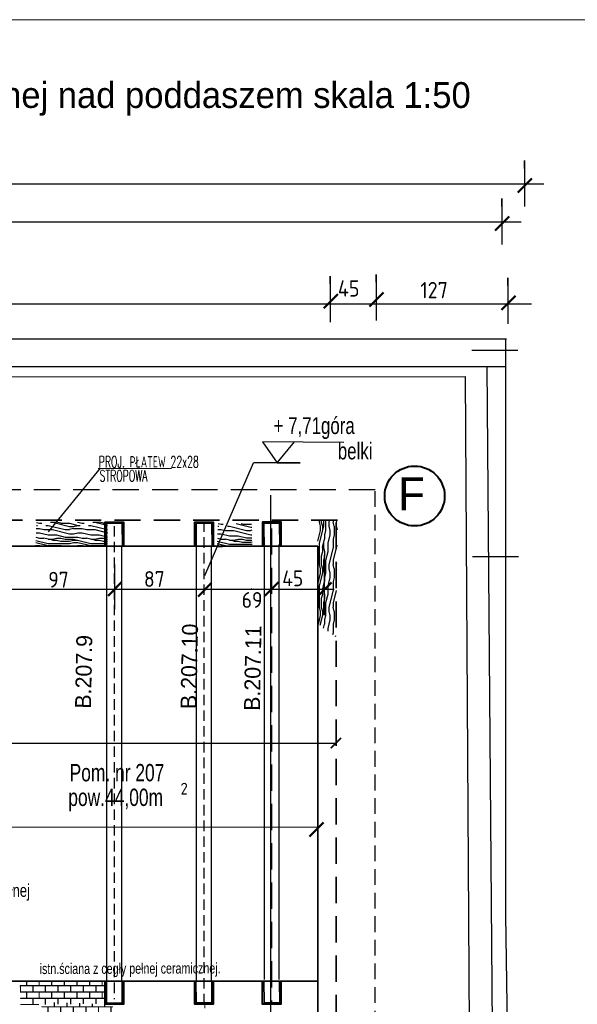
# Model space of a CAD drawing. Header units: millimetres. Extents: x 5545 to 136433, y -146986 to -36607.
# Tile 120 of 159: x 37748 to 38287, y -50291 to -49338. Entities that reach past the tile are written whole.
import ezdxf

# ---------------------------------------------------------------- set-up
doc = ezdxf.new("R2010")
doc.units = ezdxf.units.MM
doc.header["$LTSCALE"] = 8
doc.linetypes.add('VERDECKT', pattern=[9.525, 6.35, -3.175])
for name, color, linetype in [('3 OKNA I DRZWI', 4, 'Continuous'), ('Arc_opisy', 18, 'Continuous'), ('AREA', 250, 'Continuous'), ('WYMIARY', 9, 'Continuous')]:
    doc.layers.add(name, color=color, linetype=linetype)
doc.layers.add('cegły_Nr_Pióra__61', color=7, linetype='Continuous', lineweight=20, true_color=0x6a6a6a)
for name, color, linetype, lineweight in [('cienk.', 161, 'Continuous', 15), ('GRUBA', 74, 'Continuous', 50), ('Standard', 7, 'Continuous', 25)]:
    doc.layers.add(name, color=color, linetype=linetype, lineweight=lineweight)
doc.styles.add('BIKTG', font='BIKROMSW.SHX')
doc.styles.add('c20', font='simplex.shx', dxfattribs={"width": 0.7})
doc.styles.add('ISOCP', font='ISOCP.SHX')
doc.styles.add('TXT100', font='bikroms.shx', dxfattribs={"width": 0.75, "height": 20})
doc.styles.add('TXT50', font='bikroms.shx', dxfattribs={"width": 0.75, "height": 10})
doc.dimstyles.new('Kopia c20_50.1', dxfattribs={"dimscale": 0.5, "dimtxt": 30, "dimasz": 20, "dimexe": 1.25, "dimexo": 0.625, "dimgap": 6, "dimtad": 1, "dimdec": 1, "dimrnd": 0.5, "dimtxsty": 'c20', "dimblk": 'ARCHTICK', "dimcen": 0, "dimse1": 1, "dimse2": 1, "dimclrt": 256, "dimadec": 0, "dimazin": 0, "dimtfac": 1, "dimtdec": 1, "dimtix": 1, "dimtmove": 1, "dimatfit": 3, "dimldrblk": 'ARCHTICK', "dimfxl": 1, "dimtfill": 1, "dimtfillclr": 2, "dimarcsym": 0})

# ---------------------------------------------------------------- blocks, each defined once
blk = doc.blocks.new('G$C3F39E6CC')
at = {"color": 28, "linetype": 'ByBlock', "lineweight": 50}
blk.add_line((2888.28, 26.22), (2875.15, 13.09), dxfattribs=at)
at = {"layer": 'Standard', "color": 5, "lineweight": 25, "ltscale": 2}
blk.add_line((2881.34, 35.75), (2881.34, 43.22), dxfattribs=at)
at = {"layer": 'Standard', "color": 28, "lineweight": 25, "ltscale": 2}
for p, q in [((2881.34, 43.22), (2881.34, 0)), ((2.68, 21.34), (2899.57, 21.34))]:
    blk.add_line(p, q, dxfattribs=at)
blk = doc.blocks.new('_ArchTick')
at = {"color": 0, "linetype": 'ByBlock', "const_width": 0.15}
blk.add_lwpolyline([(-0.5, -0.5), (0.5, 0.5)], dxfattribs=at)
blk = doc.blocks.new('*D19728')
at = {"layer": 'Arc_opisy', "color": 0, "linetype": 'ByBlock', "lineweight": -2, "ltscale": 0.2}
blk.add_line((35430.63, -50037.89), (38053.78, -50037.89), dxfattribs=at)
at = {"layer": 'Defpoints', "color": 0}
for p in [(35430.63, -49822.75), (38053.78, -49822.53), (38053.78, -50037.89)]:
    blk.add_point(p, dxfattribs=at)
at = {"layer": 'Arc_opisy', "color": 0, "linetype": 'ByBlock', "lineweight": -2, "xscale": 10, "yscale": 10, "zscale": 10, "rotation": 180}
blk.add_blockref('_ArchTick', (35430.63, -50037.89), dxfattribs=at)
at = {"layer": 'Arc_opisy', "color": 0, "linetype": 'ByBlock', "lineweight": -2, "xscale": 10, "yscale": 10, "zscale": 10}
blk.add_blockref('_ArchTick', (38053.78, -50037.89), dxfattribs=at)
at = {"layer": 'Arc_opisy', "lineweight": 25, "ltscale": 0.1, "insert": (36706.13, -50025.61), "char_height": 15, "attachment_point": 5, "style": 'c20', "bg_fill": 3, "box_fill_scale": 1.1, "bg_fill_color": 256, "bg_fill_true_color": 13158600, "bg_fill_transparency": 0}
blk.add_mtext('2623', dxfattribs=at)
blk = doc.blocks.new('G$C8C1C8AAF')
at = {"layer": 'Arc_opisy', "color": 170, "lineweight": 20, "ltscale": 0.5}
blk.add_line((0, 2926.26), (4156.38, 2926.26), dxfattribs=at)
blk = doc.blocks.new('G$C1C2C7789')
at = {"layer": 'Arc_opisy', "lineweight": 25, "ltscale": 0.1}
blk.add_blockref('G$C8C1C8AAF', (0, 0), dxfattribs=at)
blk = doc.blocks.new('G$CFA82744B')
at = {"layer": 'Arc_opisy', "color": 1, "lineweight": 25, "ltscale": 0.1}
blk.add_blockref('G$C1C2C7789', (0, 0), dxfattribs=at)

msp = doc.modelspace()

# ---------------------------------------------------------------- hatches: boundary and pattern name
at = {"layer": 'Standard', "lineweight": 20, "ltscale": 0.5}
h = msp.add_hatch(dxfattribs=at)
h.set_pattern_fill('AR-B816C', color=250, scale=0.03, style=0)
h.set_pattern_definition([(0, (581.0556, 0.6685), (6.096, 6.096), [11.90625, -0.28575]), (0, (574.9596, 0.954), (6.096, 6.096), [11.90625, -0.28575]), (90, (581.0556, 0.6685), (-6.096, 6.096), [-6.38175, 5.81025]), (90, (580.77, 0.6685), (-6.096, 6.096), [-6.38175, 5.81025])])
h.paths.add_polyline_path([(37829.931, -50290.211), (37830.911, -50269.024), (37747.986, -50269.262), (37748.514, -50291.273)])
h = msp.add_hatch(dxfattribs=at)
h.set_pattern_fill('AR-B816C', color=250, scale=0.03, style=0)
h.set_pattern_definition([(0, (583.617, -19.696), (6.096, 6.096), [11.90625, -0.28575]), (0, (577.521, -19.41), (6.096, 6.096), [11.90625, -0.28575]), (90, (583.617, -19.696), (-6.096, 6.096), [-6.38175, 5.81025]), (90, (583.331, -19.696), (-6.096, 6.096), [-6.38175, 5.81025])])
h.paths.add_polyline_path([(37838.26, -50318.899), (37837.579, -50290.752), (37769.628, -50288.865), (37766.649, -50318.152)])

# ---------------------------------------------------------------- linework, layer by layer
at = {"color": 250, "linetype": 'ByBlock', "lineweight": 50}
for p, q in [((38221.409, -49528.18), (38207.89, -49541.699)), ((38099.857, -49601.72), (38086.338, -49615.239)), ((38055.404, -49603.327), (38041.886, -49616.846)), ((38227.369, -49604.934), (38213.85, -49618.453))]:
    msp.add_line(p, q, dxfattribs=at)
at = {"color": 250, "linetype": 'ByBlock', "const_width": 2.065}
msp.add_lwpolyline([(38041.743, -50114.615), (38027.975, -50128.383)], dxfattribs=at)
at = {"layer": '3 OKNA I DRZWI', "color": 250, "lineweight": 25}
for p, q in [((38061.43, -49746.856), (37982.566, -49746.411)), ((37982.566, -49746.411), (37996.743, -49766.658)), ((37996.743, -49766.658), (38013.638, -49746.411))]:
    msp.add_line(p, q, dxfattribs=at)
at = {"layer": 'Arc_opisy', "color": 250, "lineweight": 20, "ltscale": 0.5}
msp.add_line((37823.508, -49772.171), (37894.702, -49772.171), dxfattribs=at)
at = {"layer": 'Arc_opisy', "color": 250, "lineweight": 25, "ltscale": 0.2}
for p, q in [((38019.096, -49766.561), (37974.048, -49766.561)), ((37996.778, -49766.561), (38019.096, -49766.561))]:
    msp.add_line(p, q, dxfattribs=at)
at = {"layer": 'Arc_opisy', "color": 250, "linetype": 'VERDECKT', "lineweight": 20, "ltscale": 0.5}
msp.add_line((37926.721, -50294.646), (37926.721, -50289.847), dxfattribs=at)
at = {"layer": 'Arc_opisy', "color": 250, "lineweight": 40, "ltscale": 0.5}
for points in [[(37848.16, -50268.569), (37848.16, -50290.763), (37830.461, -50290.763), (37830.461, -50268.569)], [(37934.826, -50268.569), (37934.826, -50290.616), (37917.127, -50290.616), (37917.127, -50268.569)], [(38000.491, -50268.569), (38000.491, -50290.66), (37982.792, -50290.66), (37982.792, -50268.569)]]:
    msp.add_lwpolyline(points, dxfattribs=at)
at = {"layer": 'Arc_opisy', "color": 250, "lineweight": 25, "ltscale": 0.5}
for points in [[(37846.577, -50268.569), (37846.624, -50289.474), (37832.121, -50289.568), (37831.856, -50268.569)], [(37933.244, -50268.569), (37933.291, -50289.328), (37918.787, -50289.421), (37918.524, -50268.569)], [(37998.909, -50268.569), (37998.955, -50289.372), (37984.452, -50289.465), (37984.188, -50268.569)]]:
    msp.add_lwpolyline(points, dxfattribs=at)
at = {"layer": 'AREA', "color": 250, "lineweight": 40}
msp.add_circle((38129.917, -49798.756), 29.014, dxfattribs=at)
at = {"layer": 'Standard', "color": 250, "lineweight": 25, "ltscale": 2}
for p, q in [((38214.262, -49518.361), (38214.262, -49510.662)), ((38214.262, -49510.662), (38214.262, -49555.182)), ((35249.243, -49533.198), (38233.041, -49533.198)), ((38048.258, -49593.508), (38048.258, -49585.809)), ((38048.258, -49585.809), (38048.258, -49630.329)), ((38092.71, -49591.901), (38092.71, -49584.202)), ((38092.71, -49584.202), (38092.71, -49628.722)), ((38220.222, -49595.115), (38220.222, -49587.416)), ((38220.222, -49587.416), (38220.222, -49631.935)), ((38242.836, -49612.976), (35257.787, -49612.976)), ((38185.205, -49657.504), (38229.724, -49657.504)), ((38185.74, -49857.272), (38230.26, -49857.272))]:
    msp.add_line(p, q, dxfattribs=at)
at = {"layer": 'Standard', "color": 250, "lineweight": 25}
for p, q in [((35279.674, -49646.465), (38218.701, -49646.465)), ((35279.674, -49646.465), (38218.701, -49646.465)), ((38217.995, -50205.688), (38217.995, -49646.423)), ((38217.995, -50205.688), (38217.995, -49646.423)), ((35306.791, -49673.382), (38217.995, -49673.382)), ((35306.791, -49673.382), (38217.995, -49673.382)), ((38199.663, -49673.382), (38212.674, -51224.063)), ((38183.199, -50348.528), (38179.159, -49683.202)), ((38183.199, -50348.528), (38179.159, -49683.202)), ((38235.908, -51253.463), (38218.03, -50204.519)), ((38235.908, -51253.463), (38218.03, -50204.519))]:
    msp.add_line(p, q, dxfattribs=at)
at = {"layer": 'Standard', "color": 250, "lineweight": 25, "ltscale": 0.5}
msp.add_line((36081.63, -49684.315), (38179.159, -49683.202), dxfattribs=at)
msp.add_line((36081.63, -49684.315), (38179.159, -49683.202), dxfattribs=at)
at = {"layer": 'Standard', "color": 250, "linetype": 'VERDECKT', "lineweight": 25, "ltscale": 0.5}
msp.add_line((38091.634, -49792.653), (35399.883, -49792.653), dxfattribs=at)
at = {"layer": 'Standard', "color": 250, "linetype": 'VERDECKT', "lineweight": 25, "ltscale": 0.3}
msp.add_line((38091.634, -51089.534), (38091.634, -49792.653), dxfattribs=at)
at = {"layer": 'Standard', "color": 250, "lineweight": 20}
msp.add_line((35435.709, -50119.237), (38036.988, -50119.237), dxfattribs=at)
at = {"layer": 'Standard', "color": 250, "lineweight": 35}
msp.add_line((38036.134, -50268.569), (37652.322, -50268.569), dxfattribs=at)
msp.add_line((38036.134, -50268.569), (37652.322, -50268.569), dxfattribs=at)

# ---------------------------------------------------------------- block references
at = {"layer": 'Arc_opisy', "color": 250, "linetype": 'ByBlock', "lineweight": 25, "ltscale": 0.2, "xscale": 1.03, "yscale": 1.03, "zscale": 1.03}
msp.add_blockref('G$C3F39E6CC', (35268.333, -49518.507), dxfattribs=at)

# ---------------------------------------------------------------- texts
at = {"layer": '3 OKNA I DRZWI', "color": 250, "lineweight": 25, "style": 'TXT100', "width": 0.75}
for s, p in [('+ 7,71góra', (37993.396, -49738.745)), ('belki', (38055.525, -49763.292))]:
    msp.add_text(s, height=16.2822, dxfattribs=at).set_placement(p)
at = {"layer": 'Arc_opisy', "color": 250, "style": 'c20', "width": 0.6}
for s, p in [('PROJ. PŁATEW 22x28', (37824.137, -49771.167)), ('STROPOWA', (37824.998, -49784.632))]:
    msp.add_text(s, height=11, dxfattribs=at).set_placement(p)
at = {"layer": 'cegły_Nr_Pióra__61', "color": 250, "lineweight": 25, "ltscale": 50, "attachment_point": 1, "rotation": 0.206287, "style": 'TXT50'}
for s, insert, char_height, width in [('{\\C0;\\P\\H1.25x;Proj. Przemurowanie w razie potrzeby do pięciu warstw cegieł  wszystkich ścian poprzecznych w rejonie oparcia belek stropowych na murze (tzw.gniazda) w celu stabilnego przeniesienia obciążeń na ściany. Przemurowanie wykonać z cegły pełnej ceramicznej na zaprawie historycznej. Całość wg.opisu w projekcie.\\P\\P}', (37286.93, -50117.654), 10, 504.60816), ('{\\C0;istn.ściana z cegły pełnej ceramicznej. \\P}', (37766.96, -50251.258), 10.3, 280.32086)]:
    msp.add_mtext(s, dxfattribs=dict(at, insert=insert, char_height=char_height, width=width))
at = {"layer": 'cienk.', "color": 250, "linetype": 'Continuous', "lineweight": 18}
msp.add_text('F', height=31.652, dxfattribs=at).set_placement((38113.964, -49812.477))
at = {"layer": 'GRUBA', "color": 250, "style": 'BIKTG'}
msp.add_text('Projekt wymiany stropu belkowego konstrukcji drewnianej nad poddaszem skala 1:50', height=25, dxfattribs=at).set_placement((36922.384, -49423.104))
at = {"layer": 'Standard', "color": 250, "linetype": 'Continuous', "lineweight": 25, "style": 'ISOCP'}
for s, p in [('45', (38055.596, -49605.718)), ('127', (38135.397, -49607.324))]:
    msp.add_text(s, height=15.759, dxfattribs=at).set_placement(p)
at = {"layer": 'Standard', "color": 250, "linetype": 'Continuous', "lineweight": 35, "style": 'TXT50', "width": 0.75}
for s, height, p in [('Pom. nr 207 ', 16.78429, (37795.965, -50074.955)), ('pow.44,00m', 16.7843, (37794.708, -50098.82))]:
    msp.add_text(s, height=height, dxfattribs=at).set_placement(p)
at = {"layer": 'Standard', "color": 250, "linetype": 'Continuous', "lineweight": 35, "style": 'ISOCP'}
msp.add_text('2', height=11.329, dxfattribs=at).set_placement((37903.366, -50087.719))

# ---------------------------------------------------------------- dimensions: what is measured, and where the dimension line sits
at = {"layer": 'Arc_opisy', "color": 250, "linetype": 'ByBlock', "lineweight": 25, "ltscale": 0.2}
dim = msp.add_linear_dim(base=(38053.776, -50037.891), p1=(35430.63, -49822.747), p2=(38053.776, -49822.526), dimstyle='Kopia c20_50.1', dxfattribs=at)
dim.commit()
dim.dimension.update_dxf_attribs({"geometry": '*D19728', "text_midpoint": (36706.131, -50036.107), "dimtype": 160})

# ---------------------------------------------------------------- next in the draw order: hatches: boundary and pattern name
at = {"layer": 'Arc_opisy', "lineweight": 25, "ltscale": 0.2}
h = msp.add_hatch(dxfattribs=at)
h.set_pattern_fill('panel', color=250, scale=41.2, style=0, pattern_type=2)
h.set_pattern_definition([(0, (-998.174, -1709.704), (0, 41.2), [8.24, -12.36, 4.12, -16.48]), (0, (-969.334, -1708.674), (0, 41.2), [8.24, -32.96]), (0, (-973.454, -1706.614), (0, 41.2), [4.12, -37.08]), (0, (-996.114, -1705.584), (0, 41.2), [2.06, -28.84, 2.06, -8.24]), (0, (-981.694, -1703.524), (0, 41.2), [8.24, -12.36, 2.06, -18.54]), (0, (-991.994, -1702.494), (0, 41.2), [6.18, -35.02]), (0, (-981.694, -1701.464), (0, 41.2), [12.36, -28.84]), (0, (-994.054, -1700.434), (0, 41.2), [8.24, -32.96]), (0, (-977.574, -1699.404), (0, 41.2), [20.6, -20.6]), (0, (-989.934, -1697.344), (0, 41.2), [4.12, -12.36, 8.24, -16.48]), (0, (-961.094, -1696.314), (0, 41.2), [8.24, -32.96]), (0, (-969.334, -1695.284), (0, 41.2), [4.12, -37.08]), (0, (-977.574, -1694.254), (0, 41.2), [4.12, -37.08]), (0, (-998.174, -1693.224), (0, 41.2), [8.24, -32.96]), (0, (-977.574, -1692.194), (0, 41.2), [8.24, -32.96]), (0, (-977.574, -1690.134), (0, 41.2), [8.24, -8.24, 8.24, -16.48]), (0, (-985.814, -1688.074), (0, 41.2), [4.12, -20.6, 8.24, -8.24]), (0, (-977.574, -1687.044), (0, 41.2), [12.36, -28.84]), (0, (-977.574, -1684.984), (0, 41.2), [8.24, -32.96]), (0, (-994.054, -1683.954), (0, 41.2), [12.36, -16.48, 4.12, -8.24]), (0, (-994.054, -1681.894), (0, 41.2), [20.6, -20.6]), (0, (-969.334, -1680.864), (0, 41.2), [4.12, -37.08]), (0, (-981.694, -1679.834), (0, 41.2), [8.24, -32.96]), (0, (-989.934, -1678.804), (0, 41.2), [4.12, -16.48, 4.12, -16.48]), (0, (-994.054, -1677.774), (0, 41.2), [4.12, -12.36, 8.24, -16.48]), (0, (-985.814, -1676.744), (0, 41.2), [4.12, -20.6, 4.12, -12.36]), (0, (-977.574, -1675.714), (0, 41.2), [12.36, -28.84]), (0, (-994.054, -1673.654), (0, 41.2), [8.24, -32.96]), (0, (-973.454, -1672.624), (0, 41.2), [4.12, -37.08]), (0, (-965.214, -1671.594), (0, 41.2), [4.12, -37.08]), (14.036243, (-969.334, -1706.614), (41.2, -2e-09), [4.2436, -165.628348]), (14.036243, (-965.214, -1697.344), (41.2, -2e-09), [4.2436, -165.628348]), (14.036243, (-969.334, -1672.624), (41.2, -2e-09), [4.2436, -165.628348]), (14.036243, (-981.694, -1688.074), (41.2, -2e-09), [4.2436, -165.628348]), (14.036243, (-973.454, -1681.894), (41.2, -2e-09), [4.2436, -165.628348]), (14.036243, (-969.334, -1684.984), (41.2, -2e-09), [4.2436, -165.628348]), (14.036243, (-989.934, -1677.774), (41.2, -2e-09), [4.2436, -165.628348]), (14.036243, (-973.454, -1679.834), (41.2, -2e-09), [4.2436, -165.628348]), (14.036243, (-965.214, -1695.284), (41.2, -2e-09), [8.4872, -161.384748]), (14.036243, (-969.334, -1692.194), (41.2, -2e-09), [8.4872, -161.384748]), (14.036243, (-969.334, -1690.134), (41.2, -2e-09), [8.4872, -161.384748]), (165.963757, (-981.694, -1703.524), (-41.2, -2e-09), [4.2436, -8.4872, 4.2436, -152.897548]), (165.963757, (-989.934, -1697.344), (-41.2, -2e-09), [4.2436, -165.628348]), (165.963757, (-989.934, -1678.804), (-41.2, -2e-09), [8.4872, -161.384748]), (194.036243, (-969.334, -1708.674), (-41.2, 2e-09), [4.2436, -165.628348]), (345.963757, (-961.094, -1708.674), (41.2, 2e-09), [4.2436, -165.628348]), (345.963757, (-973.454, -1694.254), (41.2, 2e-09), [4.2436, -165.628348]), (345.963757, (-965.214, -1687.044), (41.2, 2e-09), [4.2436, -165.628348]), (345.963757, (-981.694, -1683.954), (41.2, 2e-09), [4.2436, -165.628348]), (345.963757, (-985.814, -1678.804), (41.2, 2e-09), [4.2436, -165.628348]), (345.963757, (-981.694, -1676.744), (41.2, 2e-09), [4.2436, -165.628348]), (345.963757, (-981.694, -1683.954), (41.2, 2e-09), [4.2436, -165.628348]), (345.963757, (-969.334, -1677.774), (41.2, 2e-09), [16.9744, -152.897548]), (345.963757, (-994.054, -1705.584), (41.2, 2e-09), [16.9744, -152.897548]), (345.963757, (-989.934, -1702.494), (41.2, 2e-09), [16.9744, -152.897548]), (345.963757, (-985.814, -1700.434), (41.2, 2e-09), [4.2436, -8.4872, 8.4872, -148.653948]), (345.963757, (-985.814, -1697.344), (41.2, 2e-09), [8.4872, -8.4872, 8.4872, -144.410348]), (345.963757, (-989.934, -1693.224), (41.2, 2e-09), [16.9744, -152.897548]), (345.963757, (-994.054, -1690.134), (41.2, 2e-09), [16.9744, -152.897548]), (345.963757, (-994.054, -1688.074), (41.2, 2e-09), [16.9744, -152.897548]), (345.963757, (-965.214, -1675.714), (41.2, 2e-09), [4.2436, -165.628348]), (345.963768, (-961.094, -1671.594), (41.2, 7.9e-06), [8.4872, -161.384748]), (345.963768, (-985.814, -1673.654), (41.2, 7.9e-06), [8.4872, -161.384748]), (345.963758, (-989.934, -1709.704), (41.2, 7e-07), [16.9744, -152.897548]), (345.963758, (-965.214, -1680.864), (41.2, 7e-07), [12.7308, -157.141148]), (345.963758, (-961.094, -1683.954), (41.2, 7e-07), [25.4616, -144.410348])])
h.paths.add_polyline_path([(37763.96, -49824.105), (37763.01, -49847.204), (37832.688, -49847.188), (37832.548, -49823.912)])
h = msp.add_hatch(dxfattribs=at)
h.set_pattern_fill('panel', color=250, scale=41.2, style=0, pattern_type=2)
h.set_pattern_definition([(0, (-822.537, -1710.57), (0, 41.2), [8.24, -12.36, 4.12, -16.48]), (0, (-793.697, -1709.54), (0, 41.2), [8.24, -32.96]), (0, (-797.817, -1707.48), (0, 41.2), [4.12, -37.08]), (0, (-820.477, -1706.45), (0, 41.2), [2.06, -28.84, 2.06, -8.24]), (0, (-806.057, -1704.39), (0, 41.2), [8.24, -12.36, 2.06, -18.54]), (0, (-816.357, -1703.36), (0, 41.2), [6.18, -35.02]), (0, (-806.057, -1702.33), (0, 41.2), [12.36, -28.84]), (0, (-818.417, -1701.3), (0, 41.2), [8.24, -32.96]), (0, (-801.937, -1700.27), (0, 41.2), [20.6, -20.6]), (0, (-814.297, -1698.21), (0, 41.2), [4.12, -12.36, 8.24, -16.48]), (0, (-785.457, -1697.18), (0, 41.2), [8.24, -32.96]), (0, (-793.697, -1696.15), (0, 41.2), [4.12, -37.08]), (0, (-801.937, -1695.12), (0, 41.2), [4.12, -37.08]), (0, (-822.537, -1694.09), (0, 41.2), [8.24, -32.96]), (0, (-801.937, -1693.06), (0, 41.2), [8.24, -32.96]), (0, (-801.937, -1691), (0, 41.2), [8.24, -8.24, 8.24, -16.48]), (0, (-810.177, -1688.94), (0, 41.2), [4.12, -20.6, 8.24, -8.24]), (0, (-801.937, -1687.91), (0, 41.2), [12.36, -28.84]), (0, (-801.937, -1685.85), (0, 41.2), [8.24, -32.96]), (0, (-818.417, -1684.82), (0, 41.2), [12.36, -16.48, 4.12, -8.24]), (0, (-818.417, -1682.76), (0, 41.2), [20.6, -20.6]), (0, (-793.697, -1681.73), (0, 41.2), [4.12, -37.08]), (0, (-806.057, -1680.7), (0, 41.2), [8.24, -32.96]), (0, (-814.297, -1679.67), (0, 41.2), [4.12, -16.48, 4.12, -16.48]), (0, (-818.417, -1678.64), (0, 41.2), [4.12, -12.36, 8.24, -16.48]), (0, (-810.177, -1677.61), (0, 41.2), [4.12, -20.6, 4.12, -12.36]), (0, (-801.937, -1676.58), (0, 41.2), [12.36, -28.84]), (0, (-818.417, -1674.52), (0, 41.2), [8.24, -32.96]), (0, (-797.817, -1673.49), (0, 41.2), [4.12, -37.08]), (0, (-789.577, -1672.46), (0, 41.2), [4.12, -37.08]), (14.036243, (-793.697, -1707.48), (41.2, -2e-09), [4.2436, -165.628348]), (14.036243, (-789.577, -1698.21), (41.2, -2e-09), [4.2436, -165.628348]), (14.036243, (-793.697, -1673.49), (41.2, -2e-09), [4.2436, -165.628348]), (14.036243, (-806.057, -1688.94), (41.2, -2e-09), [4.2436, -165.628348]), (14.036243, (-797.817, -1682.76), (41.2, -2e-09), [4.2436, -165.628348]), (14.036243, (-793.697, -1685.85), (41.2, -2e-09), [4.2436, -165.628348]), (14.036243, (-814.297, -1678.64), (41.2, -2e-09), [4.2436, -165.628348]), (14.036243, (-797.817, -1680.7), (41.2, -2e-09), [4.2436, -165.628348]), (14.036243, (-789.577, -1696.15), (41.2, -2e-09), [8.4872, -161.384748]), (14.036243, (-793.697, -1693.06), (41.2, -2e-09), [8.4872, -161.384748]), (14.036243, (-793.697, -1691), (41.2, -2e-09), [8.4872, -161.384748]), (165.963757, (-806.057, -1704.39), (-41.2, -2e-09), [4.2436, -8.4872, 4.2436, -152.897548]), (165.963757, (-814.297, -1698.21), (-41.2, -2e-09), [4.2436, -165.628348]), (165.963757, (-814.297, -1679.67), (-41.2, -2e-09), [8.4872, -161.384748]), (194.036243, (-793.697, -1709.54), (-41.2, 2e-09), [4.2436, -165.628348]), (345.963757, (-785.457, -1709.54), (41.2, 2e-09), [4.2436, -165.628348]), (345.963757, (-797.817, -1695.12), (41.2, 2e-09), [4.2436, -165.628348]), (345.963757, (-789.577, -1687.91), (41.2, 2e-09), [4.2436, -165.628348]), (345.963757, (-806.057, -1684.82), (41.2, 2e-09), [4.2436, -165.628348]), (345.963757, (-810.177, -1679.67), (41.2, 2e-09), [4.2436, -165.628348]), (345.963757, (-806.057, -1677.61), (41.2, 2e-09), [4.2436, -165.628348]), (345.963757, (-806.057, -1684.82), (41.2, 2e-09), [4.2436, -165.628348]), (345.963757, (-793.697, -1678.64), (41.2, 2e-09), [16.9744, -152.897548]), (345.963757, (-818.417, -1706.45), (41.2, 2e-09), [16.9744, -152.897548]), (345.963757, (-814.297, -1703.36), (41.2, 2e-09), [16.9744, -152.897548]), (345.963757, (-810.177, -1701.3), (41.2, 2e-09), [4.2436, -8.4872, 8.4872, -148.653948]), (345.963757, (-810.177, -1698.21), (41.2, 2e-09), [8.4872, -8.4872, 8.4872, -144.410348]), (345.963757, (-814.297, -1694.09), (41.2, 2e-09), [16.9744, -152.897548]), (345.963757, (-818.417, -1691), (41.2, 2e-09), [16.9744, -152.897548]), (345.963757, (-818.417, -1688.94), (41.2, 2e-09), [16.9744, -152.897548]), (345.963757, (-789.577, -1676.58), (41.2, 2e-09), [4.2436, -165.628348]), (345.963768, (-785.457, -1672.46), (41.2, 7.9e-06), [8.4872, -161.384748]), (345.963768, (-810.177, -1674.52), (41.2, 7.9e-06), [8.4872, -161.384748]), (345.963758, (-814.297, -1710.57), (41.2, 7e-07), [16.9744, -152.897548]), (345.963758, (-789.577, -1681.73), (41.2, 7e-07), [12.7308, -157.141148]), (345.963758, (-785.457, -1684.82), (41.2, 7e-07), [25.4616, -144.410348])])
h.paths.add_polyline_path([(37939.597, -49824.972), (37938.647, -49848.07), (37972.559, -49846.599), (37972.11, -49825.96)])
h = msp.add_hatch(dxfattribs=at)
h.set_pattern_fill('panel', color=250, scale=41.2, angle=270, style=0, pattern_type=2)
h.set_pattern_definition([(270, (86172.474, -11071.26), (41.2, -8e-15), [8.24, -12.36, 4.12, -16.48]), (270, (86173.504, -11100.1), (41.2, -8e-15), [8.24, -32.96]), (270, (86175.564, -11095.98), (41.2, -8e-15), [4.12, -37.08]), (270, (86176.594, -11073.32), (41.2, -8e-15), [2.06, -28.84, 2.06, -8.24]), (270, (86178.654, -11087.74), (41.2, -8e-15), [8.24, -12.36, 2.06, -18.54]), (270, (86179.684, -11077.44), (41.2, -8e-15), [6.18, -35.02]), (270, (86180.714, -11087.74), (41.2, -8e-15), [12.36, -28.84]), (270, (86181.744, -11075.38), (41.2, -8e-15), [8.24, -32.96]), (270, (86182.774, -11091.86), (41.2, -8e-15), [20.6, -20.6]), (270, (86184.834, -11079.5), (41.2, -8e-15), [4.12, -12.36, 8.24, -16.48]), (270, (86185.864, -11108.34), (41.2, -8e-15), [8.24, -32.96]), (270, (86186.894, -11100.1), (41.2, -8e-15), [4.12, -37.08]), (270, (86187.924, -11091.86), (41.2, -8e-15), [4.12, -37.08]), (270, (86188.954, -11071.26), (41.2, -8e-15), [8.24, -32.96]), (270, (86189.984, -11091.86), (41.2, -8e-15), [8.24, -32.96]), (270, (86192.044, -11091.86), (41.2, -8e-15), [8.24, -8.24, 8.24, -16.48]), (270, (86194.104, -11083.62), (41.2, -8e-15), [4.12, -20.6, 8.24, -8.24]), (270, (86195.134, -11091.86), (41.2, -8e-15), [12.36, -28.84]), (270, (86197.194, -11091.86), (41.2, -8e-15), [8.24, -32.96]), (270, (86198.224, -11075.38), (41.2, -8e-15), [12.36, -16.48, 4.12, -8.24]), (270, (86200.284, -11075.38), (41.2, -8e-15), [20.6, -20.6]), (270, (86201.314, -11100.1), (41.2, -8e-15), [4.12, -37.08]), (270, (86202.344, -11087.74), (41.2, -8e-15), [8.24, -32.96]), (270, (86203.374, -11079.5), (41.2, -8e-15), [4.12, -16.48, 4.12, -16.48]), (270, (86204.404, -11075.38), (41.2, -8e-15), [4.12, -12.36, 8.24, -16.48]), (270, (86205.434, -11083.62), (41.2, -8e-15), [4.12, -20.6, 4.12, -12.36]), (270, (86206.464, -11091.86), (41.2, -8e-15), [12.36, -28.84]), (270, (86208.524, -11075.38), (41.2, -8e-15), [8.24, -32.96]), (270, (86209.554, -11095.98), (41.2, -8e-15), [4.12, -37.08]), (270, (86210.584, -11104.22), (41.2, -8e-15), [4.12, -37.08]), (284.036243, (86175.564, -11100.1), (-2e-09, -41.2), [4.2436, -165.628348]), (284.036243, (86184.834, -11104.22), (-2e-09, -41.2), [4.2436, -165.628348]), (284.036243, (86209.554, -11100.1), (-2e-09, -41.2), [4.2436, -165.628348]), (284.036243, (86194.104, -11087.74), (-2e-09, -41.2), [4.2436, -165.628348]), (284.036243, (86200.284, -11095.98), (-2e-09, -41.2), [4.2436, -165.628348]), (284.036243, (86197.194, -11100.1), (-2e-09, -41.2), [4.2436, -165.628348]), (284.036243, (86204.404, -11079.5), (-2e-09, -41.2), [4.2436, -165.628348]), (284.036243, (86202.344, -11095.98), (-2e-09, -41.2), [4.2436, -165.628348]), (284.036243, (86186.894, -11104.22), (-2e-09, -41.2), [8.4872, -161.384748]), (284.036243, (86189.984, -11100.1), (-2e-09, -41.2), [8.4872, -161.384748]), (284.036243, (86192.044, -11100.1), (-2e-09, -41.2), [8.4872, -161.384748]), (75.963757, (86178.654, -11087.74), (-2e-09, 41.2), [4.2436, -8.4872, 4.2436, -152.897548]), (75.963757, (86184.834, -11079.5), (-2e-09, 41.2), [4.2436, -165.628348]), (75.963757, (86203.374, -11079.5), (-2e-09, 41.2), [8.4872, -161.384748]), (104.036243, (86173.504, -11100.1), (2e-09, 41.2), [4.2436, -165.628348]), (255.963757, (86173.504, -11108.34), (2e-09, -41.2), [4.2436, -165.628348]), (255.963757, (86187.924, -11095.98), (2e-09, -41.2), [4.2436, -165.628348]), (255.963757, (86195.134, -11104.22), (2e-09, -41.2), [4.2436, -165.628348]), (255.963757, (86198.224, -11087.74), (2e-09, -41.2), [4.2436, -165.628348]), (255.963757, (86203.374, -11083.62), (2e-09, -41.2), [4.2436, -165.628348]), (255.963757, (86205.434, -11087.74), (2e-09, -41.2), [4.2436, -165.628348]), (255.963757, (86198.224, -11087.74), (2e-09, -41.2), [4.2436, -165.628348]), (255.963757, (86204.404, -11100.1), (2e-09, -41.2), [16.9744, -152.897548]), (255.963757, (86176.594, -11075.38), (2e-09, -41.2), [16.9744, -152.897548]), (255.963757, (86179.684, -11079.5), (2e-09, -41.2), [16.9744, -152.897548]), (255.963757, (86181.744, -11083.62), (2e-09, -41.2), [4.2436, -8.4872, 8.4872, -148.653948]), (255.963757, (86184.834, -11083.62), (2e-09, -41.2), [8.4872, -8.4872, 8.4872, -144.410348]), (255.963757, (86188.954, -11079.5), (2e-09, -41.2), [16.9744, -152.897548]), (255.963757, (86192.044, -11075.38), (2e-09, -41.2), [16.9744, -152.897548]), (255.963757, (86194.104, -11075.38), (2e-09, -41.2), [16.9744, -152.897548]), (255.963757, (86206.464, -11104.22), (2e-09, -41.2), [4.2436, -165.628348]), (255.963768, (86210.584, -11108.34), (7.9e-06, -41.2), [8.4872, -161.384748]), (255.963768, (86208.524, -11083.62), (7.9e-06, -41.2), [8.4872, -161.384748]), (255.963758, (86172.474, -11079.5), (7e-07, -41.2), [16.9744, -152.897548]), (255.963758, (86201.314, -11104.22), (7e-07, -41.2), [12.7308, -157.141148]), (255.963758, (86198.224, -11108.34), (7e-07, -41.2), [25.4616, -144.410348])])
h.paths.add_polyline_path([(38054.961, -49822.851), (38035.939, -49821.606), (38036.266, -49922.547), (38053.222, -49935.211)])

# ---------------------------------------------------------------- next in the draw order: linework, layer by layer
at = {"color": 250, "linetype": 'ByBlock', "lineweight": 50}
for p, q in [((37846.276, -49882.229), (37833.151, -49895.354)), ((37933.372, -49882.879), (37920.247, -49896.004)), ((37998.044, -49882.229), (37984.919, -49895.354)), ((38049.391, -49882.554), (38036.266, -49895.679))]:
    msp.add_line(p, q, dxfattribs=at)
at = {"layer": 'Arc_opisy', "color": 250, "lineweight": 25, "ltscale": 0.2}
for p, q in [((37825.597, -49771.868), (37775.228, -49833.4)), ((37926.769, -49875.728), (37974.048, -49766.561))]:
    msp.add_line(p, q, dxfattribs=at)
at = {"layer": 'Arc_opisy', "color": 6, "lineweight": 25, "ltscale": 0.1}
msp.add_line((37990.384, -49797.814), (37990.384, -51168.044), dxfattribs=at)
at = {"layer": 'Arc_opisy', "color": 250, "linetype": 'VERDECKT', "lineweight": 25, "ltscale": 0.2}
for p, q in [((37839.208, -49827.815), (37839.208, -50285.754)), ((37925.847, -49823.44), (37925.847, -50290.084))]:
    msp.add_line(p, q, dxfattribs=at)
at = {"layer": 'Arc_opisy', "color": 250, "linetype": 'VERDECKT', "lineweight": 20, "ltscale": 0.5}
msp.add_line((37991.562, -49830.075), (37991.562, -50289.742), dxfattribs=at)
at = {"layer": 'Arc_opisy', "color": 250, "lineweight": 40, "ltscale": 0.5}
for points in [[(37830.54, -49847.456), (37830.54, -49823.966), (37848.239, -49823.966), (37848.239, -49847.456)], [(37917.269, -49847.504), (37917.269, -49824.014), (37934.969, -49824.014), (37934.969, -49847.504)], [(37982.833, -49847.32), (37982.833, -49823.831), (38000.533, -49823.831), (38000.533, -49847.32)]]:
    msp.add_lwpolyline(points, dxfattribs=at)
at = {"layer": 'Arc_opisy', "color": 250, "lineweight": 25, "ltscale": 0.5}
for points in [[(37832.125, -49847.456), (37832.075, -49825.254), (37846.579, -49825.161), (37846.86, -49847.456)], [(37918.855, -49847.504), (37918.805, -49825.302), (37933.308, -49825.209), (37933.59, -49847.504)], [(37984.419, -49847.32), (37984.369, -49825.119), (37998.873, -49825.026), (37999.154, -49847.32)]]:
    msp.add_lwpolyline(points, dxfattribs=at)
at = {"layer": 'Standard', "color": 250, "linetype": 'VERDECKT', "lineweight": 35, "ltscale": 0.5}
for p, q in [((38054.052, -51069.142), (38054.052, -49819.157)), ((38055.226, -49822.112), (35429.19, -49822.112))]:
    msp.add_line(p, q, dxfattribs=at)
at = {"layer": 'Standard', "color": 250, "lineweight": 25, "ltscale": 2}
for p, q in [((37832.122, -50268.569), (37832.122, -49839.208)), ((37832.122, -50268.569), (37832.122, -49839.208)), ((37984.423, -50266.8), (37984.423, -49838.764)), ((37984.423, -50266.8), (37984.423, -49838.764)), ((37846.542, -50268.569), (37846.542, -49847.447)), ((37846.542, -50268.569), (37846.542, -49847.447)), ((37918.849, -50268.569), (37918.849, -49847.317)), ((37918.849, -50268.569), (37918.849, -49847.317)), ((37933.269, -50268.569), (37933.269, -49847.347)), ((37933.269, -50268.569), (37933.269, -49847.347)), ((37998.843, -50266.8), (37998.843, -49845.677)), ((37998.843, -50266.8), (37998.843, -49845.677)), ((37839.338, -49865.222), (37839.338, -49908.444)), ((35409.715, -49888.935), (38052.044, -49888.935)), ((37972.432, -49888.592), (37972.114, -49888.592)), ((37972.432, -49888.592), (37972.114, -49888.592))]:
    msp.add_line(p, q, dxfattribs=at)
at = {"layer": 'Standard', "color": 250, "lineweight": 35, "ltscale": 0.5}
for p, q in [((36969.062, -49847.447), (38036.134, -49847.447)), ((38036.134, -49847.447), (38036.134, -51041.547))]:
    msp.add_line(p, q, dxfattribs=at)
at = {"layer": 'Standard', "color": 250, "linetype": 'ByBlock', "lineweight": 25, "ltscale": 2}
msp.add_line((38042.433, -49856.074), (38042.433, -49914.064), dxfattribs=at)

# ---------------------------------------------------------------- next in the draw order: block references
at = {"layer": 'Arc_opisy', "color": 250, "lineweight": 25, "ltscale": 0.1}
msp.add_blockref('G$CFA82744B', (35027.343, -52263.923), dxfattribs=at)

# ---------------------------------------------------------------- next in the draw order: texts
at = {"layer": 'Standard', "color": 250, "linetype": 'Continuous', "lineweight": 25, "style": 'ISOCP'}
for s, p in [('97', (37775.319, -49887.431)), ('87', (37867.939, -49886.781)), ('45', (38001.744, -49886.122)), ('69', (37962.543, -49907.043))]:
    msp.add_text(s, height=15.3, dxfattribs=at).set_placement(p)
at = {"layer": 'WYMIARY', "color": 250, "char_height": 15.45, "attachment_point": 1, "rotation": 88.91764}
for s, insert in [('B.207.10', (37903.311, -50004.865)), ('B.207.11', (37964.699, -50006.526)), ('B.207.9', (37801.2, -50004.398))]:
    msp.add_mtext_dynamic_manual_height_columns(s, width=1617.92511, gutter_width=12.5, heights=[0], dxfattribs=dict(at, insert=insert)).dxf.set("width", 1666.46286)

doc.saveas('drawing.dxf')
